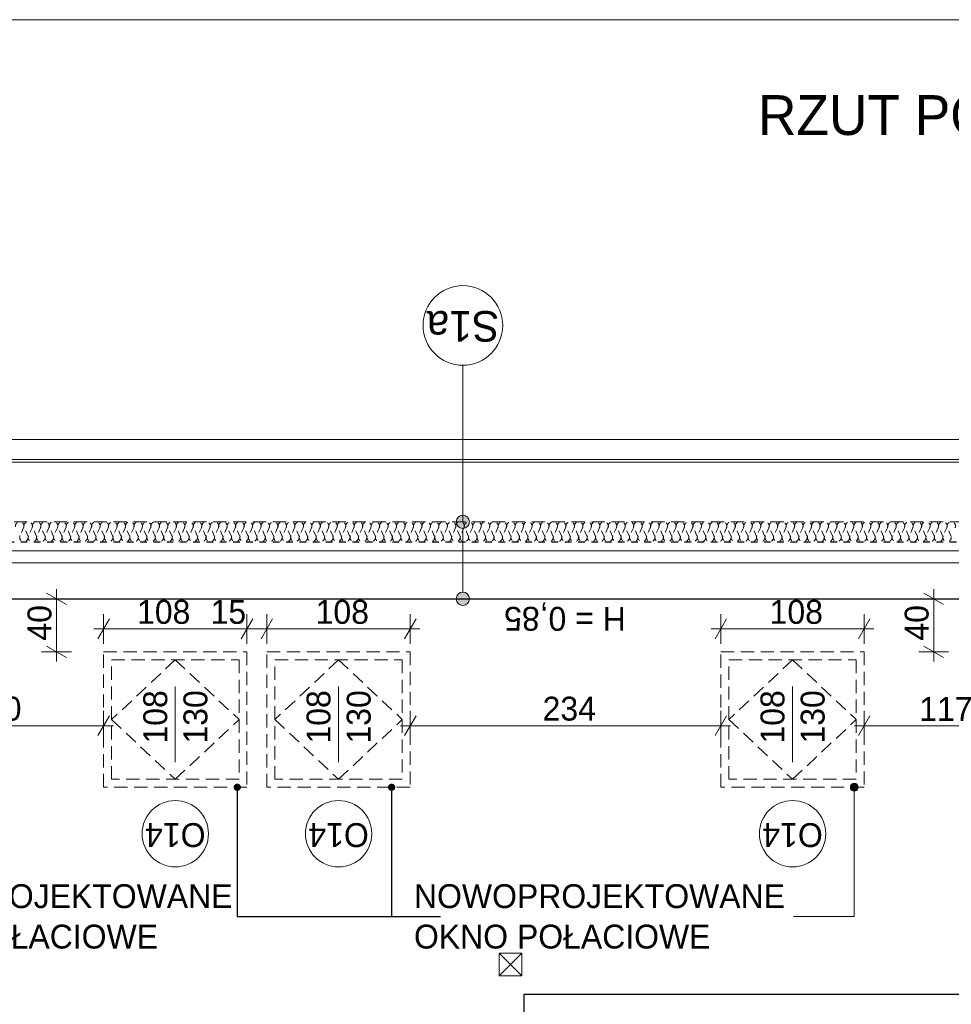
# Model space of a CAD drawing. Extents: x -21260 to 35740, y -2672 to 187028.
# Tile 111 of 120: x 24127 to 31145, y 139611 to 147028. Entities that reach past the tile are written whole.
import ezdxf

# ---------------------------------------------------------------- set-up
doc = ezdxf.new("R2010")
doc.units = 0
doc.header["$MEASUREMENT"] = 0
for name, pattern in [('Hidden Line', [100, 50, -50]), ('Hidden Line copy', [80, 40, -40]), ('Krawędzie ukryte', [150, 100, -50])]:
    doc.linetypes.add(name, pattern=pattern)
for name, color, linetype, lineweight in [('A-Opisy_Nr_Pióra__21', 7, 'Continuous', 13), ('Arch opisy okien_Nr_Pióra__21', 7, 'Continuous', 13), ('Arch opisy_Nr_Pióra__1', 7, 'Continuous', 25), ('Arch opisy_Nr_Pióra__21', 7, 'Continuous', 13), ('ARCH TABELA_Nr_Pióra__21', 7, 'Continuous', 13), ('Arch wymiary_Nr_Pióra__5', 7, 'Continuous', 13), ('INWENT DACH_Nr_Pióra__21', 7, 'Continuous', 13), ('INWENT KONST. DREWNIANA_Nr_Pióra__21', 7, 'Continuous', 13), ('INWENT OPISY_Nr_Pióra__21', 7, 'Continuous', 13), ('INWENT. OKNA_Nr_Pióra__21', 7, 'Continuous', 13), ('INWENT.ŚCIANY_Nr_Pióra__1', 7, 'Continuous', 25)]:
    doc.layers.add(name, color=color, linetype=linetype, lineweight=lineweight)
doc.layers.add('arch izolacje_Nr_Pióra__3', color=7, linetype='Continuous', lineweight=13, true_color=0xff6600)
doc.layers.add('Arch ocieplenie_Nr_Pióra__22', color=7, linetype='Continuous', lineweight=9, true_color=0x7f7f7f)
for name, color, linetype in [('Arch ocieplenie', 7, 'Continuous'), ('Arch opisy', 7, 'Continuous'), ('Arch wymiary', 7, 'Continuous')]:
    doc.layers.add(name, color=color, linetype=linetype)
doc.styles.add('GENERATED_STYLE_1', font='txt')
doc.styles.add('GENERATED_STYLE_13', font='txt')
doc.styles.add('GENERATED_STYLE_4', font='txt')
doc.styles.add('GENERATED_STYLE_6', font='txt')
doc.styles.add('GENERATED_STYLE_7', font='txt')
doc.dimstyles.new('GENERATED_STYLE__1', dxfattribs={"dimtxt": 179.999995, "dimasz": 114, "dimexe": 0.18, "dimexo": 0, "dimgap": 0.09, "dimtad": 1, "dimdec": 0, "dimlfac": 0.1, "dimzin": 0, "dimdsep": 46, "dimtxsty": 'GENERATED_STYLE_1', "dimblk": 'ARROWHEAD_2', "dimblk1": 'ARROWHEAD_2', "dimblk2": 'ARROWHEAD_2', "dimcen": 0.09, "dimclrd": 7, "dimclre": 7, "dimclrt": 7, "dimazin": 0, "dimtfac": 1, "dimtdec": 4, "dimtmove": 0, "dimatfit": 3, "dimfxl": 0, "dimtolj": 1, "dimtzin": 0, "dimarcsym": 0})
doc.dimstyles.new('GENERATED_STYLE__3', dxfattribs={"dimtxt": 179.999995, "dimasz": 114, "dimexe": 0.18, "dimexo": 0, "dimgap": 0.09, "dimtad": 1, "dimtih": 1, "dimtoh": 1, "dimdec": 0, "dimlfac": 0.1, "dimzin": 0, "dimdsep": 46, "dimtxsty": 'GENERATED_STYLE_1', "dimblk": 'ARROWHEAD_2', "dimblk1": 'ARROWHEAD_2', "dimblk2": 'ARROWHEAD_2', "dimcen": 0.09, "dimclrd": 7, "dimclre": 7, "dimclrt": 7, "dimazin": 0, "dimtfac": 1, "dimtdec": 4, "dimtmove": 0, "dimatfit": 3, "dimfxl": 0, "dimtolj": 1, "dimtzin": 0, "dimarcsym": 0})
doc.dimstyles.new('GENERATED_STYLE__6', dxfattribs={"dimtxt": 0.18, "dimasz": 109.44, "dimexe": 0.18, "dimexo": 0.0625, "dimgap": 0.09, "dimtad": 0, "dimtih": 1, "dimtoh": 1, "dimdec": 4, "dimzin": 0, "dimdsep": 46, "dimcen": 0.09, "dimadec": 0, "dimazin": 0, "dimtfac": 1, "dimtdec": 4, "dimtmove": 0, "dimatfit": 3, "dimldrblk": 'ARROWHEAD_11', "dimfxl": 0, "dimtolj": 1, "dimtzin": 0, "dimarcsym": 0})

# ---------------------------------------------------------------- blocks, each defined once
blk = doc.blocks.new('Izolacja cieplna 14_220', base_point=(32134.1, 143095.9))
at = {"layer": 'Arch ocieplenie_Nr_Pióra__22', "linetype": 'Hidden Line copy'}
for p, q in [((24155.9, 143201.2), (24129.4, 143140.5)), ((24187.8, 143140.5), (24161.3, 143201.2)), ((24219.7, 143201.2), (24193.2, 143140.5)), ((24251.6, 143140.5), (24225.1, 143201.2)), ((24283.5, 143201.2), (24257, 143140.5)), ((24315.4, 143140.5), (24288.9, 143201.2)), ((24347.3, 143201.2), (24320.8, 143140.5)), ((24379.2, 143140.5), (24352.7, 143201.2)), ((24411.1, 143201.2), (24384.6, 143140.5)), ((24443, 143140.5), (24416.5, 143201.2)), ((24474.9, 143201.2), (24448.4, 143140.5)), ((24506.9, 143140.5), (24480.3, 143201.2)), ((24538.8, 143201.2), (24512.2, 143140.5)), ((24570.7, 143140.5), (24544.1, 143201.2)), ((24602.6, 143201.2), (24576, 143140.5)), ((24634.5, 143140.5), (24607.9, 143201.2)), ((24666.4, 143201.2), (24639.8, 143140.5)), ((24698.3, 143140.5), (24671.7, 143201.2)), ((24730.2, 143201.2), (24703.6, 143140.5)), ((24762.1, 143140.5), (24735.5, 143201.2)), ((24794, 143201.2), (24767.4, 143140.5)), ((24825.9, 143140.5), (24799.3, 143201.2)), ((24857.8, 143201.2), (24831.2, 143140.5)), ((24889.7, 143140.5), (24863.1, 143201.2)), ((24921.6, 143201.2), (24895, 143140.5)), ((24953.5, 143140.5), (24926.9, 143201.2)), ((24985.4, 143201.2), (24958.8, 143140.5)), ((25017.3, 143140.5), (24990.7, 143201.2)), ((25049.2, 143201.2), (25022.6, 143140.5)), ((25081.1, 143140.5), (25054.5, 143201.2)), ((25113, 143201.2), (25086.4, 143140.5)), ((25144.9, 143140.5), (25118.3, 143201.2)), ((25176.8, 143201.2), (25150.2, 143140.5)), ((25208.7, 143140.5), (25182.2, 143201.2)), ((25240.6, 143201.2), (25214.1, 143140.5)), ((25272.5, 143140.5), (25246, 143201.2)), ((25304.4, 143201.2), (25277.9, 143140.5)), ((25336.3, 143140.5), (25309.8, 143201.2)), ((25368.2, 143201.2), (25341.7, 143140.5)), ((25400.1, 143140.5), (25373.6, 143201.2)), ((25432, 143201.2), (25405.5, 143140.5)), ((25463.9, 143140.5), (25437.4, 143201.2)), ((25495.8, 143201.2), (25469.3, 143140.5)), ((25527.7, 143140.5), (25501.2, 143201.2)), ((25559.6, 143201.2), (25533.1, 143140.5)), ((25591.5, 143140.5), (25565, 143201.2)), ((25623.4, 143201.2), (25596.9, 143140.5)), ((25655.3, 143140.5), (25628.8, 143201.2)), ((25687.2, 143201.2), (25660.7, 143140.5)), ((25719.1, 143140.5), (25692.6, 143201.2)), ((25751, 143201.2), (25724.5, 143140.5)), ((25782.9, 143140.5), (25756.4, 143201.2)), ((25814.8, 143201.2), (25788.3, 143140.5)), ((25846.7, 143140.5), (25820.2, 143201.2)), ((25878.6, 143201.2), (25852.1, 143140.5)), ((25910.5, 143140.5), (25884, 143201.2)), ((25942.4, 143201.2), (25915.9, 143140.5)), ((25974.3, 143140.5), (25947.8, 143201.2)), ((26006.2, 143201.2), (25979.7, 143140.5)), ((26038.1, 143140.5), (26011.6, 143201.2)), ((26070, 143201.2), (26043.5, 143140.5)), ((26101.9, 143140.5), (26075.4, 143201.2)), ((26133.8, 143201.2), (26107.3, 143140.5)), ((26165.7, 143140.5), (26139.2, 143201.2)), ((26197.6, 143201.2), (26171.1, 143140.5)), ((26229.6, 143140.5), (26203, 143201.2)), ((26261.5, 143201.2), (26234.9, 143140.5)), ((26293.4, 143140.5), (26266.8, 143201.2)), ((26325.3, 143201.2), (26298.7, 143140.5)), ((26357.2, 143140.5), (26330.6, 143201.2)), ((26389.1, 143201.2), (26362.5, 143140.5)), ((26421, 143140.5), (26394.4, 143201.2)), ((26452.9, 143201.2), (26426.3, 143140.5)), ((26484.8, 143140.5), (26458.2, 143201.2)), ((26516.7, 143201.2), (26490.1, 143140.5)), ((26548.6, 143140.5), (26522, 143201.2)), ((26580.5, 143201.2), (26553.9, 143140.5)), ((26612.4, 143140.5), (26585.8, 143201.2)), ((26644.3, 143201.2), (26617.7, 143140.5)), ((26676.2, 143140.5), (26649.6, 143201.2)), ((26708.1, 143201.2), (26681.5, 143140.5)), ((26740, 143140.5), (26713.4, 143201.2)), ((26771.9, 143201.2), (26745.3, 143140.5)), ((26803.8, 143140.5), (26777.2, 143201.2)), ((26835.7, 143201.2), (26809.1, 143140.5)), ((26867.6, 143140.5), (26841, 143201.2)), ((26899.5, 143201.2), (26872.9, 143140.5)), ((26931.4, 143140.5), (26904.8, 143201.2)), ((26963.3, 143201.2), (26936.8, 143140.5)), ((26995.2, 143140.5), (26968.7, 143201.2)), ((27027.1, 143201.2), (27000.6, 143140.5)), ((27059, 143140.5), (27032.5, 143201.2)), ((27090.9, 143201.2), (27064.4, 143140.5)), ((27122.8, 143140.5), (27096.3, 143201.2)), ((27154.7, 143201.2), (27128.2, 143140.5)), ((27186.6, 143140.5), (27160.1, 143201.2)), ((27218.5, 143201.2), (27192, 143140.5)), ((27250.4, 143140.5), (27223.9, 143201.2)), ((27282.3, 143201.2), (27255.8, 143140.5)), ((27314.2, 143140.5), (27287.7, 143201.2)), ((27346.1, 143201.2), (27319.6, 143140.5)), ((27378, 143140.5), (27351.5, 143201.2)), ((27409.9, 143201.2), (27383.4, 143140.5)), ((27441.8, 143140.5), (27415.3, 143201.2)), ((27473.7, 143201.2), (27447.2, 143140.5)), ((27505.6, 143140.5), (27479.1, 143201.2)), ((27537.5, 143201.2), (27511, 143140.5)), ((27569.4, 143140.5), (27542.9, 143201.2)), ((27601.3, 143201.2), (27574.8, 143140.5)), ((27633.2, 143140.5), (27606.7, 143201.2)), ((27665.1, 143201.2), (27638.6, 143140.5)), ((27697, 143140.5), (27670.5, 143201.2)), ((27728.9, 143201.2), (27702.4, 143140.5)), ((27760.8, 143140.5), (27734.3, 143201.2)), ((27792.7, 143201.2), (27766.2, 143140.5)), ((27824.6, 143140.5), (27798.1, 143201.2)), ((27856.5, 143201.2), (27830, 143140.5)), ((27888.4, 143140.5), (27861.9, 143201.2)), ((27920.3, 143201.2), (27893.8, 143140.5)), ((27952.3, 143140.5), (27925.7, 143201.2)), ((27984.2, 143201.2), (27957.6, 143140.5)), ((28016.1, 143140.5), (27989.5, 143201.2)), ((28048, 143201.2), (28021.4, 143140.5)), ((28079.9, 143140.5), (28053.3, 143201.2)), ((28111.8, 143201.2), (28085.2, 143140.5)), ((28143.7, 143140.5), (28117.1, 143201.2)), ((28175.6, 143201.2), (28149, 143140.5)), ((28207.5, 143140.5), (28180.9, 143201.2)), ((28239.4, 143201.2), (28212.8, 143140.5)), ((28271.3, 143140.5), (28244.7, 143201.2)), ((28303.2, 143201.2), (28276.6, 143140.5)), ((28335.1, 143140.5), (28308.5, 143201.2)), ((28367, 143201.2), (28340.4, 143140.5)), ((28398.9, 143140.5), (28372.3, 143201.2)), ((28430.8, 143201.2), (28404.2, 143140.5)), ((28462.7, 143140.5), (28436.1, 143201.2)), ((28494.6, 143201.2), (28468, 143140.5)), ((28526.5, 143140.5), (28499.9, 143201.2)), ((28558.4, 143201.2), (28531.8, 143140.5)), ((28590.3, 143140.5), (28563.7, 143201.2)), ((28622.2, 143201.2), (28595.6, 143140.5)), ((28654.1, 143140.5), (28627.5, 143201.2)), ((28686, 143201.2), (28659.5, 143140.5)), ((28717.9, 143140.5), (28691.4, 143201.2)), ((28749.8, 143201.2), (28723.3, 143140.5)), ((28781.7, 143140.5), (28755.2, 143201.2)), ((28813.6, 143201.2), (28787.1, 143140.5)), ((28845.5, 143140.5), (28819, 143201.2)), ((28877.4, 143201.2), (28850.9, 143140.5)), ((28909.3, 143140.5), (28882.8, 143201.2)), ((28941.2, 143201.2), (28914.7, 143140.5)), ((28973.1, 143140.5), (28946.6, 143201.2)), ((29005, 143201.2), (28978.5, 143140.5)), ((29036.9, 143140.5), (29010.4, 143201.2)), ((29068.8, 143201.2), (29042.3, 143140.5)), ((29100.7, 143140.5), (29074.2, 143201.2)), ((29132.6, 143201.2), (29106.1, 143140.5)), ((29164.5, 143140.5), (29138, 143201.2)), ((29196.4, 143201.2), (29169.9, 143140.5)), ((29228.3, 143140.5), (29201.8, 143201.2)), ((29260.2, 143201.2), (29233.7, 143140.5)), ((29292.1, 143140.5), (29265.6, 143201.2)), ((29324, 143201.2), (29297.5, 143140.5)), ((29355.9, 143140.5), (29329.4, 143201.2)), ((29387.8, 143201.2), (29361.3, 143140.5)), ((29419.7, 143140.5), (29393.2, 143201.2)), ((29451.6, 143201.2), (29425.1, 143140.5)), ((29483.5, 143140.5), (29457, 143201.2)), ((29515.4, 143201.2), (29488.9, 143140.5)), ((29547.3, 143140.5), (29520.8, 143201.2)), ((29579.2, 143201.2), (29552.7, 143140.5)), ((29611.1, 143140.5), (29584.6, 143201.2)), ((29643, 143201.2), (29616.5, 143140.5)), ((29675, 143140.5), (29648.4, 143201.2)), ((29706.9, 143201.2), (29680.3, 143140.5)), ((29738.8, 143140.5), (29712.2, 143201.2)), ((29770.7, 143201.2), (29744.1, 143140.5)), ((29802.6, 143140.5), (29776, 143201.2)), ((29834.5, 143201.2), (29807.9, 143140.5)), ((29866.4, 143140.5), (29839.8, 143201.2)), ((29898.3, 143201.2), (29871.7, 143140.5)), ((29930.2, 143140.5), (29903.6, 143201.2)), ((29962.1, 143201.2), (29935.5, 143140.5)), ((29994, 143140.5), (29967.4, 143201.2)), ((30025.9, 143201.2), (29999.3, 143140.5)), ((30057.8, 143140.5), (30031.2, 143201.2)), ((30089.7, 143201.2), (30063.1, 143140.5)), ((30121.6, 143140.5), (30095, 143201.2)), ((30153.5, 143201.2), (30126.9, 143140.5)), ((30185.4, 143140.5), (30158.8, 143201.2)), ((30217.3, 143201.2), (30190.7, 143140.5)), ((30249.2, 143140.5), (30222.6, 143201.2)), ((30281.1, 143201.2), (30254.5, 143140.5)), ((30313, 143140.5), (30286.4, 143201.2)), ((30344.9, 143201.2), (30318.3, 143140.5)), ((30376.8, 143140.5), (30350.2, 143201.2)), ((30408.7, 143201.2), (30382.1, 143140.5)), ((30440.6, 143140.5), (30414.1, 143201.2)), ((30472.5, 143201.2), (30446, 143140.5)), ((30504.4, 143140.5), (30477.9, 143201.2)), ((30536.3, 143201.2), (30509.8, 143140.5)), ((30568.2, 143140.5), (30541.7, 143201.2)), ((30600.1, 143201.2), (30573.6, 143140.5)), ((30632, 143140.5), (30605.5, 143201.2)), ((30663.9, 143201.2), (30637.4, 143140.5)), ((30695.8, 143140.5), (30669.3, 143201.2)), ((30727.7, 143201.2), (30701.2, 143140.5)), ((30759.6, 143140.5), (30733.1, 143201.2)), ((30791.5, 143201.2), (30765, 143140.5)), ((30823.4, 143140.5), (30796.9, 143201.2)), ((30855.3, 143201.2), (30828.8, 143140.5)), ((30887.2, 143140.5), (30860.7, 143201.2)), ((30919.1, 143201.2), (30892.6, 143140.5)), ((30951, 143140.5), (30924.5, 143201.2)), ((30982.9, 143201.2), (30956.4, 143140.5)), ((31014.8, 143140.5), (30988.3, 143201.2)), ((31046.7, 143201.2), (31020.2, 143140.5)), ((31078.6, 143140.5), (31052.1, 143201.2)), ((31110.5, 143201.2), (31084, 143140.5)), ((31142.4, 143140.5), (31115.9, 143201.2))]:
    blk.add_line(p, q, dxfattribs=at)
for centre, start, end in [((24126.7, 143214), 336.34881, 203.65129), ((24190.5, 143214), 336.34881, 203.65129), ((24254.3, 143214), 336.34881, 203.65129), ((24318.1, 143214), 336.34881, 203.65129), ((24381.9, 143214), 336.34881, 203.65129), ((24445.7, 143214), 336.34881, 203.65129), ((24509.5, 143214), 336.34881, 203.65129), ((24573.3, 143214), 336.34881, 203.65129), ((24637.1, 143214), 336.34881, 203.65129), ((24700.9, 143214), 336.34881, 203.65129), ((24764.7, 143214), 336.34881, 203.65129), ((24828.5, 143214), 336.34881, 203.65129), ((24892.4, 143214), 336.34881, 203.65129), ((24956.2, 143214), 336.34881, 203.65129), ((25020, 143214), 336.34881, 203.65129), ((25083.8, 143214), 336.34881, 203.65129), ((25147.6, 143214), 336.34881, 203.65129), ((25211.4, 143214), 336.34881, 203.65129), ((25275.2, 143214), 336.34881, 203.65129), ((25339, 143214), 336.34881, 203.65129), ((25402.8, 143214), 336.34881, 203.65129), ((25466.6, 143214), 336.34881, 203.65129), ((25530.4, 143214), 336.34881, 203.65129), ((25594.2, 143214), 336.34881, 203.65129), ((25658, 143214), 336.34881, 203.65129), ((25721.8, 143214), 336.34881, 203.65129), ((25785.6, 143214), 336.34881, 203.65129), ((25849.4, 143214), 336.34881, 203.65129), ((25913.2, 143214), 336.34881, 203.65129), ((25977, 143214), 336.34881, 203.65129), ((26040.8, 143214), 336.34881, 203.65129), ((26104.6, 143214), 336.34881, 203.65129), ((26168.4, 143214), 336.34881, 203.65129), ((26232.2, 143214), 336.34881, 203.65129), ((26296, 143214), 336.34881, 203.65129), ((26359.8, 143214), 336.34881, 203.65129), ((26423.6, 143214), 336.34881, 203.65129), ((26487.4, 143214), 336.34881, 203.65129), ((26551.2, 143214), 336.34881, 203.65129), ((26615.1, 143214), 336.34881, 203.65129), ((26678.9, 143214), 336.34881, 203.65129), ((26742.7, 143214), 336.34881, 203.65129), ((26806.5, 143214), 336.34881, 203.65129), ((26870.3, 143214), 336.34881, 203.65129), ((26934.1, 143214), 336.34881, 203.65129), ((26997.9, 143214), 336.34881, 203.65129), ((27061.7, 143214), 336.34881, 203.65129), ((27125.5, 143214), 336.34881, 203.65129), ((27189.3, 143214), 336.34881, 203.65129), ((27253.1, 143214), 336.34881, 203.65129), ((27316.9, 143214), 336.34881, 203.65129), ((27380.7, 143214), 336.34881, 203.65129), ((27444.5, 143214), 336.34881, 203.65129), ((27508.3, 143214), 336.34881, 203.65129), ((27572.1, 143214), 336.34881, 203.65129), ((27635.9, 143214), 336.34881, 203.65129), ((27699.7, 143214), 336.34881, 203.65129), ((27763.5, 143214), 336.34881, 203.65129), ((27827.3, 143214), 336.34881, 203.65129), ((27891.1, 143214), 336.34881, 203.65129), ((27954.9, 143214), 336.34881, 203.65129), ((28018.7, 143214), 336.34881, 203.65129), ((28082.5, 143214), 336.34881, 203.65129), ((28146.3, 143214), 336.34881, 203.65129), ((28210.1, 143214), 336.34881, 203.65129), ((28273.9, 143214), 336.34881, 203.65129), ((28337.8, 143214), 336.34881, 203.65129), ((28401.6, 143214), 336.34881, 203.65129), ((28465.4, 143214), 336.34881, 203.65129), ((28529.2, 143214), 336.34881, 203.65129), ((28593, 143214), 336.34881, 203.65129), ((28656.8, 143214), 336.34881, 203.65129), ((28720.6, 143214), 336.34881, 203.65129), ((28784.4, 143214), 336.34881, 203.65129), ((28848.2, 143214), 336.34881, 203.65129), ((28912, 143214), 336.34881, 203.65129), ((28975.8, 143214), 336.34881, 203.65129), ((29039.6, 143214), 336.34881, 203.65129), ((29103.4, 143214), 336.34881, 203.65129), ((29167.2, 143214), 336.34881, 203.65129), ((29231, 143214), 336.34881, 203.65129), ((29294.8, 143214), 336.34881, 203.65129), ((29358.6, 143214), 336.34881, 203.65129), ((29422.4, 143214), 336.34881, 203.65129), ((29486.2, 143214), 336.34881, 203.65129), ((29550, 143214), 336.34881, 203.65129), ((29613.8, 143214), 336.34881, 203.65129), ((29677.6, 143214), 336.34881, 203.65129), ((29741.4, 143214), 336.34881, 203.65129), ((29805.2, 143214), 336.34881, 203.65129), ((29869, 143214), 336.34881, 203.65129), ((29932.8, 143214), 336.34881, 203.65129), ((29996.6, 143214), 336.34881, 203.65129), ((30060.5, 143214), 336.34881, 203.65129), ((30124.3, 143214), 336.34881, 203.65129), ((30188.1, 143214), 336.34881, 203.65129), ((30251.9, 143214), 336.34881, 203.65129), ((30315.7, 143214), 336.34881, 203.65129), ((30379.5, 143214), 336.34881, 203.65129), ((30443.3, 143214), 336.34881, 203.65129), ((30507.1, 143214), 336.34881, 203.65129), ((30570.9, 143214), 336.34881, 203.65129), ((30634.7, 143214), 336.34881, 203.65129), ((30698.5, 143214), 336.34881, 203.65129), ((30762.3, 143214), 336.34881, 203.65129), ((30826.1, 143214), 336.34881, 203.65129), ((30889.9, 143214), 336.34881, 203.65129), ((30953.7, 143214), 336.34881, 203.65129), ((31017.5, 143214), 336.34881, 203.65129), ((31081.3, 143214), 336.34881, 203.65129), ((31145.1, 143214), 336.34881, 203.65129), ((24158.6, 143127.8), 156.34879, 23.65124), ((24222.4, 143127.8), 156.34879, 23.65124), ((24286.2, 143127.8), 156.34879, 23.65124), ((24350, 143127.8), 156.34879, 23.65124), ((24413.8, 143127.8), 156.34879, 23.65124), ((24477.6, 143127.8), 156.34879, 23.65124), ((24541.4, 143127.8), 156.34879, 23.65124), ((24605.2, 143127.8), 156.34879, 23.65124), ((24669, 143127.8), 156.34879, 23.65124), ((24732.8, 143127.8), 156.34879, 23.65124), ((24796.6, 143127.8), 156.34879, 23.65124), ((24860.5, 143127.8), 156.34879, 23.65124), ((24924.3, 143127.8), 156.34879, 23.65124), ((24988.1, 143127.8), 156.34879, 23.65124), ((25051.9, 143127.8), 156.34879, 23.65124), ((25115.7, 143127.8), 156.34879, 23.65124), ((25179.5, 143127.8), 156.34879, 23.65124), ((25243.3, 143127.8), 156.34879, 23.65124), ((25307.1, 143127.8), 156.34879, 23.65124), ((25370.9, 143127.8), 156.34879, 23.65124), ((25434.7, 143127.8), 156.34879, 23.65124), ((25498.5, 143127.8), 156.34879, 23.65124), ((25562.3, 143127.8), 156.34879, 23.65124), ((25626.1, 143127.8), 156.34879, 23.65124), ((25689.9, 143127.8), 156.34879, 23.65124), ((25753.7, 143127.8), 156.34879, 23.65124), ((25817.5, 143127.8), 156.34879, 23.65124), ((25881.3, 143127.8), 156.34879, 23.65124), ((25945.1, 143127.8), 156.34879, 23.65124), ((26008.9, 143127.8), 156.34879, 23.65124), ((26072.7, 143127.8), 156.34879, 23.65124), ((26136.5, 143127.8), 156.34879, 23.65124), ((26200.3, 143127.8), 156.34879, 23.65124), ((26264.1, 143127.8), 156.34879, 23.65124), ((26327.9, 143127.8), 156.34879, 23.65124), ((26391.7, 143127.8), 156.34879, 23.65124), ((26455.5, 143127.8), 156.34879, 23.65124), ((26519.3, 143127.8), 156.34879, 23.65124), ((26583.2, 143127.8), 156.34879, 23.65124), ((26647, 143127.8), 156.34879, 23.65124), ((26710.8, 143127.8), 156.34879, 23.65124), ((26774.6, 143127.8), 156.34879, 23.65124), ((26838.4, 143127.8), 156.34879, 23.65124), ((26902.2, 143127.8), 156.34879, 23.65124), ((26966, 143127.8), 156.34879, 23.65124), ((27029.8, 143127.8), 156.34879, 23.65124), ((27093.6, 143127.8), 156.34879, 23.65124), ((27157.4, 143127.8), 156.34879, 23.65124), ((27221.2, 143127.8), 156.34879, 23.65124), ((27285, 143127.8), 156.34879, 23.65124), ((27348.8, 143127.8), 156.34879, 23.65124), ((27412.6, 143127.8), 156.34879, 23.65124), ((27476.4, 143127.8), 156.34879, 23.65124), ((27540.2, 143127.8), 156.34879, 23.65124), ((27604, 143127.8), 156.34879, 23.65124), ((27667.8, 143127.8), 156.34879, 23.65124), ((27731.6, 143127.8), 156.34879, 23.65124), ((27795.4, 143127.8), 156.34879, 23.65124), ((27859.2, 143127.8), 156.34879, 23.65124), ((27923, 143127.8), 156.34879, 23.65124), ((27986.8, 143127.8), 156.34879, 23.65124), ((28050.6, 143127.8), 156.34879, 23.65124), ((28114.4, 143127.8), 156.34879, 23.65124), ((28178.2, 143127.8), 156.34879, 23.65124), ((28242, 143127.8), 156.34879, 23.65124), ((28305.9, 143127.8), 156.34879, 23.65124), ((28369.7, 143127.8), 156.34879, 23.65124), ((28433.5, 143127.8), 156.34879, 23.65124), ((28497.3, 143127.8), 156.34879, 23.65124), ((28561.1, 143127.8), 156.34879, 23.65124), ((28624.9, 143127.8), 156.34879, 23.65124), ((28688.7, 143127.8), 156.34879, 23.65124), ((28752.5, 143127.8), 156.34879, 23.65124), ((28816.3, 143127.8), 156.34879, 23.65124), ((28880.1, 143127.8), 156.34879, 23.65124), ((28943.9, 143127.8), 156.34879, 23.65124), ((29007.7, 143127.8), 156.34879, 23.65124), ((29071.5, 143127.8), 156.34879, 23.65124), ((29135.3, 143127.8), 156.34879, 23.65124), ((29199.1, 143127.8), 156.34879, 23.65124), ((29262.9, 143127.8), 156.34879, 23.65124), ((29326.7, 143127.8), 156.34879, 23.65124), ((29390.5, 143127.8), 156.34879, 23.65124), ((29454.3, 143127.8), 156.34879, 23.65124), ((29518.1, 143127.8), 156.34879, 23.65124), ((29581.9, 143127.8), 156.34879, 23.65124), ((29645.7, 143127.8), 156.34879, 23.65124), ((29709.5, 143127.8), 156.34879, 23.65124), ((29773.3, 143127.8), 156.34879, 23.65124), ((29837.1, 143127.8), 156.34879, 23.65124), ((29900.9, 143127.8), 156.34879, 23.65124), ((29964.7, 143127.8), 156.34879, 23.65124), ((30028.6, 143127.8), 156.34879, 23.65124), ((30092.4, 143127.8), 156.34879, 23.65124), ((30156.2, 143127.8), 156.34879, 23.65124), ((30220, 143127.8), 156.34879, 23.65124), ((30283.8, 143127.8), 156.34879, 23.65124), ((30347.6, 143127.8), 156.34879, 23.65124), ((30411.4, 143127.8), 156.34879, 23.65124), ((30475.2, 143127.8), 156.34879, 23.65124), ((30539, 143127.8), 156.34879, 23.65124), ((30602.8, 143127.8), 156.34879, 23.65124), ((30666.6, 143127.8), 156.34879, 23.65124), ((30730.4, 143127.8), 156.34879, 23.65124), ((30794.2, 143127.8), 156.34879, 23.65124), ((30858, 143127.8), 156.34879, 23.65124), ((30921.8, 143127.8), 156.34879, 23.65124), ((30985.6, 143127.8), 156.34879, 23.65124), ((31049.4, 143127.8), 156.34879, 23.65124), ((31113.2, 143127.8), 156.34879, 23.65124)]:
    blk.add_arc(centre, 31.9, start, end, dxfattribs=at)
blk = doc.blocks.new('Linia_81', base_point=(27465.4, 143245.9))
at = {"layer": 'Arch opisy_Nr_Pióra__21', "linetype": 'Continuous'}
blk.add_line((27465.4, 143245.9), (27465.4, 144424.9), dxfattribs=at)
blk.add_circle((27465.4, 144724.9), 300, dxfattribs=at)
blk = doc.blocks.new('Linia_82', base_point=(27465.4, 142665.9))
at = {"layer": 'Arch opisy_Nr_Pióra__21', "linetype": 'Continuous'}
for points in [[(27515.4, 143245.9), (27511.6, 143265), (27500.8, 143281.2), (27484.5, 143292.1), (27465.4, 143295.9), (27446.3, 143292.1), (27430.1, 143281.2), (27419.2, 143265), (27415.4, 143245.9), (27419.2, 143226.7), (27430.1, 143210.5), (27446.3, 143199.7), (27465.4, 143195.9), (27484.5, 143199.7), (27500.8, 143210.5), (27511.6, 143226.7)], [(27515.4, 142665.9), (27511.6, 142685), (27500.8, 142701.2), (27484.5, 142712), (27465.4, 142715.9), (27446.3, 142712), (27430.1, 142701.2), (27419.2, 142685), (27415.4, 142665.9), (27419.2, 142646.7), (27430.1, 142630.5), (27446.3, 142619.7), (27465.4, 142615.9), (27484.5, 142619.7), (27500.8, 142630.5), (27511.6, 142646.7)]]:
    blk.add_hatch(color=256, dxfattribs=at).paths.add_polyline_path(points, flags=0)
blk.add_line((27465.4, 142715.9), (27465.4, 143195.9), dxfattribs=at)
for centre in [(27465.4, 143245.9), (27465.4, 142665.9)]:
    blk.add_circle(centre, 50, dxfattribs=at)
blk = doc.blocks.new('*D748')
at = {"layer": 'Arch wymiary_Nr_Pióra__5', "linetype": 'Continuous'}
for p, q in [((23107.4, 141784.8), (23020.8, 141634.8)), ((23064.1, 141597.3), (23064.1, 141822.3)), ((24715.8, 141634.8), (24802.4, 141784.8)), ((24759.1, 141597.3), (24759.1, 141822.3)), ((22990.7, 141709.8), (23064.1, 141709.8)), ((23064.1, 141709.8), (24759.1, 141709.8)), ((24759.1, 141709.8), (24832.4, 141709.8))]:
    blk.add_line(p, q, dxfattribs=at)
at = {"layer": 'Arch wymiary_Nr_Pióra__5', "insert": (23738.8, 141745.8), "char_height": 180, "attachment_point": 7, "style": 'GENERATED_STYLE_1'}
blk.add_mtext('{170}', dxfattribs=at)
blk = doc.blocks.new('ARROWHEAD_2')
at = {"color": 0, "linetype": 'Continuous', "lineweight": 0}
for p, q in [((-0.378, -0.655), (0.378, 0.655)), ((0, 0), (-1, 0))]:
    blk.add_line(p, q, dxfattribs=at)
blk = doc.blocks.new('*D749')
at = {"layer": 'Arch wymiary_Nr_Pióra__5', "linetype": 'Continuous'}
for p, q in [((24404, 142665.9), (24404, 142739.2)), ((24516.5, 142665.9), (24291.5, 142665.9)), ((24479, 142622.6), (24329, 142709.2)), ((24404, 142265.9), (24404, 142665.9)), ((24329, 142309.2), (24479, 142222.6)), ((24516.5, 142265.9), (24291.5, 142265.9)), ((24404, 142192.5), (24404, 142265.9))]:
    blk.add_line(p, q, dxfattribs=at)
at = {"layer": 'Arch wymiary_Nr_Pióra__5', "insert": (24368, 142350.7), "char_height": 180, "attachment_point": 7, "rotation": 90, "style": 'GENERATED_STYLE_1'}
blk.add_mtext('{40}', dxfattribs=at)
blk = doc.blocks.new('*D750')
at = {"layer": 'Arch wymiary_Nr_Pióra__5', "linetype": 'Continuous'}
for p, q in [((24802.4, 142513.6), (24715.8, 142363.6)), ((24759.1, 142326.1), (24759.1, 142551.1)), ((25882.4, 142513.6), (25795.8, 142363.6)), ((25839.1, 142326.1), (25839.1, 142551.1)), ((24685.7, 142438.6), (24759.1, 142438.6)), ((24759.1, 142438.6), (25839.1, 142438.6))]:
    blk.add_line(p, q, dxfattribs=at)
at = {"layer": 'Arch wymiary_Nr_Pióra__5', "char_height": 180, "attachment_point": 7, "style": 'GENERATED_STYLE_1'}
for s, insert in [('{108}', (25011.1, 142474.6)), ('{108}', (26356.3, 142474.6)), ('{15}', (25565.3, 142474.6))]:
    blk.add_mtext(s, dxfattribs=dict(at, insert=insert))
blk = doc.blocks.new('*D751')
at = {"layer": 'Arch wymiary_Nr_Pióra__5', "linetype": 'Continuous'}
for p, q in [((25882.4, 142513.6), (25795.8, 142363.6)), ((25839.1, 142326.1), (25839.1, 142551.1)), ((26032.4, 142513.6), (25945.8, 142363.6)), ((25989.1, 142326.1), (25989.1, 142551.1)), ((25839.1, 142438.6), (25989.1, 142438.6))]:
    blk.add_line(p, q, dxfattribs=at)
at = {"layer": 'Arch wymiary_Nr_Pióra__5', "char_height": 180, "attachment_point": 7, "style": 'GENERATED_STYLE_1'}
for s, insert in [('{108}', (25011.1, 142474.6)), ('{108}', (26356.3, 142474.6)), ('{15}', (25565.3, 142474.6))]:
    blk.add_mtext(s, dxfattribs=dict(at, insert=insert))
blk = doc.blocks.new('*D752')
at = {"layer": 'Arch wymiary_Nr_Pióra__5', "linetype": 'Continuous'}
for p, q in [((26032.4, 142513.6), (25945.8, 142363.6)), ((25989.1, 142326.1), (25989.1, 142551.1)), ((27025.8, 142363.6), (27112.4, 142513.6)), ((27069.1, 142326.1), (27069.1, 142551.1)), ((25989.1, 142438.6), (27069.1, 142438.6)), ((27069.1, 142438.6), (27142.4, 142438.6))]:
    blk.add_line(p, q, dxfattribs=at)
at = {"layer": 'Arch wymiary_Nr_Pióra__5', "char_height": 180, "attachment_point": 7, "style": 'GENERATED_STYLE_1'}
for s, insert in [('{108}', (25011.1, 142474.6)), ('{108}', (26356.3, 142474.6)), ('{15}', (25565.3, 142474.6))]:
    blk.add_mtext(s, dxfattribs=dict(at, insert=insert))
blk = doc.blocks.new('*D753')
at = {"layer": 'Arch wymiary_Nr_Pióra__5', "linetype": 'Continuous'}
for p, q in [((27112.4, 141784.8), (27025.8, 141634.8)), ((27069.1, 141597.3), (27069.1, 141822.3)), ((29365.8, 141634.8), (29452.4, 141784.8)), ((29409.1, 141597.3), (29409.1, 141822.3)), ((26995.7, 141709.8), (27069.1, 141709.8)), ((27069.1, 141709.8), (29409.1, 141709.8)), ((29409.1, 141709.8), (29482.4, 141709.8))]:
    blk.add_line(p, q, dxfattribs=at)
at = {"layer": 'Arch wymiary_Nr_Pióra__5', "insert": (28066.3, 141745.8), "char_height": 180, "attachment_point": 7, "style": 'GENERATED_STYLE_1'}
blk.add_mtext('{234}', dxfattribs=at)
blk = doc.blocks.new('*D754')
at = {"layer": 'Arch wymiary_Nr_Pióra__5', "linetype": 'Continuous'}
for p, q in [((29452.4, 142513.6), (29365.8, 142363.6)), ((29409.1, 142326.1), (29409.1, 142551.1)), ((30445.8, 142363.6), (30532.4, 142513.6)), ((30489.1, 142326.1), (30489.1, 142551.1)), ((29335.7, 142438.6), (29409.1, 142438.6)), ((29409.1, 142438.6), (30489.1, 142438.6)), ((30489.1, 142438.6), (30562.4, 142438.6))]:
    blk.add_line(p, q, dxfattribs=at)
at = {"layer": 'Arch wymiary_Nr_Pióra__5', "insert": (29776.3, 142474.6), "char_height": 180, "attachment_point": 7, "style": 'GENERATED_STYLE_1'}
blk.add_mtext('{108}', dxfattribs=at)
blk = doc.blocks.new('*D755')
at = {"layer": 'Arch wymiary_Nr_Pióra__5', "linetype": 'Continuous'}
for p, q in [((30532.4, 141784.8), (30445.8, 141634.8)), ((30489.1, 141597.3), (30489.1, 141822.3)), ((31620.8, 141634.8), (31707.4, 141784.8)), ((31664.1, 141597.3), (31664.1, 141822.3)), ((30415.7, 141709.8), (30489.1, 141709.8)), ((30489.1, 141709.8), (31664.1, 141709.8)), ((31664.1, 141709.8), (31737.4, 141709.8))]:
    blk.add_line(p, q, dxfattribs=at)
at = {"layer": 'Arch wymiary_Nr_Pióra__5', "insert": (30903.8, 141745.8), "char_height": 180, "attachment_point": 7, "style": 'GENERATED_STYLE_1'}
blk.add_mtext('{117}', dxfattribs=at)
blk = doc.blocks.new('*D756')
at = {"layer": 'Arch wymiary_Nr_Pióra__5', "linetype": 'Continuous'}
for p, q in [((31012.5, 142665.9), (31012.5, 142739.2)), ((31125, 142665.9), (30900, 142665.9)), ((31087.5, 142622.6), (30937.5, 142709.2)), ((31012.5, 142265.9), (31012.5, 142665.9)), ((30937.5, 142309.2), (31087.5, 142222.6)), ((31125, 142265.9), (30900, 142265.9)), ((31012.5, 142192.5), (31012.5, 142265.9))]:
    blk.add_line(p, q, dxfattribs=at)
at = {"layer": 'Arch wymiary_Nr_Pióra__5', "insert": (30976.5, 142350.7), "char_height": 180, "attachment_point": 7, "rotation": 90, "style": 'GENERATED_STYLE_1'}
blk.add_mtext('{40}', dxfattribs=at)
blk = doc.blocks.new('ARROWHEAD_11')
at = {"color": 0, "linetype": 'Continuous', "lineweight": 0}
blk.add_line((0, 0), (-1, 0), dxfattribs=at)
at = {"color": 0, "linetype": 'Continuous', "lineweight": 0, "const_width": 0.25, "flags": 128}
blk.add_lwpolyline([(-0.125, 0, 1), (0.125, 0, 1)], format="xyb", close=True, dxfattribs=at)

msp = doc.modelspace()

# ---------------------------------------------------------------- hatches: boundary and pattern name
at = {"layer": 'Arch opisy_Nr_Pióra__21', "linetype": 'Continuous'}
msp.add_hatch(color=256, dxfattribs=at).paths.add_polyline_path([(30444.5, 141245.9), (30442.2, 141257.3), (30435.7, 141267.1), (30426, 141273.6), (30414.5, 141275.9), (30403, 141273.6), (30393.3, 141267.1), (30386.8, 141257.3), (30384.5, 141245.9), (30386.8, 141234.4), (30393.3, 141224.6), (30403, 141218.1), (30414.5, 141215.9), (30426, 141218.1), (30435.7, 141224.6), (30442.2, 141234.4)], flags=0)

# ---------------------------------------------------------------- linework, layer by layer
at = {"layer": 'arch izolacje_Nr_Pióra__3', "linetype": 'Krawędzie ukryte'}
msp.add_line((11334.1, 143245.9), (32134.1, 143245.9), dxfattribs=at)
at = {"layer": 'Arch opisy okien_Nr_Pióra__21', "linetype": 'Continuous'}
for centre in [(25299.1, 140895.9), (26529.1, 140895.9), (29949.1, 140895.9)]:
    msp.add_circle(centre, 250, dxfattribs=at)
at = {"layer": 'Arch opisy_Nr_Pióra__21', "linetype": 'Continuous'}
for p, q in [((30414.5, 141215.9), (30414.5, 140271.2)), ((30414.5, 140271.2), (29955.1, 140271.2))]:
    msp.add_line(p, q, dxfattribs=at)
msp.add_circle((30414.5, 141245.9), 30, dxfattribs=at)
at = {"layer": 'ARCH TABELA_Nr_Pióra__21', "linetype": 'Continuous'}
msp.add_line((-21259.9, 147028.4), (35740.1, 147028.4), dxfattribs=at)
at = {"layer": 'INWENT DACH_Nr_Pióra__21', "linetype": 'Continuous'}
for p, q in [((11334.1, 143865.9), (32584.1, 143865.9)), ((11334.1, 143715.9), (32584.1, 143715.9)), ((11334.1, 143695.9), (32584.1, 143695.9)), ((11334.1, 143025.9), (32584.1, 143025.9)), ((11334.1, 142935.9), (32584.1, 142935.9))]:
    msp.add_line(p, q, dxfattribs=at)
at = {"layer": 'INWENT KONST. DREWNIANA_Nr_Pióra__21', "linetype": 'Continuous'}
for p, q in [((27909.1, 139995.9), (27739.1, 139995.9)), ((27739.1, 139995.9), (27739.1, 139825.9)), ((27739.1, 139995.9), (27909.1, 139825.9)), ((27739.1, 139825.9), (27909.1, 139995.9)), ((27909.1, 139825.9), (27909.1, 139995.9)), ((27739.1, 139825.9), (27909.1, 139825.9))]:
    msp.add_line(p, q, dxfattribs=at)
at = {"layer": 'INWENT OPISY_Nr_Pióra__21', "linetype": 'Continuous'}
for p, q in [((25299.1, 141435.9), (25299.1, 142005.9)), ((26529.1, 141435.9), (26529.1, 142005.9)), ((29949.1, 141435.9), (29949.1, 142005.9))]:
    msp.add_line(p, q, dxfattribs=at)
at = {"layer": 'INWENT. OKNA_Nr_Pióra__21', "linetype": 'Krawędzie ukryte'}
for p, q in [((24759.1, 141245.9), (24759.1, 142265.9)), ((24759.1, 142265.9), (25839.1, 142265.9)), ((25299.1, 142205.9), (24819.1, 141755.9)), ((24819.1, 141305.9), (24819.1, 142205.9)), ((24819.1, 142205.9), (25779.1, 142205.9)), ((25299.1, 142205.9), (25779.1, 141755.9)), ((25779.1, 142205.9), (25779.1, 141305.9)), ((25839.1, 142265.9), (25839.1, 141245.9)), ((25989.1, 141245.9), (25989.1, 142265.9)), ((25989.1, 142265.9), (27069.1, 142265.9)), ((26529.1, 142205.9), (26049.1, 141755.9)), ((26049.1, 141305.9), (26049.1, 142205.9)), ((26049.1, 142205.9), (27009.1, 142205.9)), ((26529.1, 142205.9), (27009.1, 141755.9)), ((27009.1, 142205.9), (27009.1, 141305.9)), ((27069.1, 142265.9), (27069.1, 141245.9)), ((29409.1, 141245.9), (29409.1, 142265.9)), ((29409.1, 142265.9), (30489.1, 142265.9)), ((29949.1, 142205.9), (29469.1, 141755.9)), ((29469.1, 141305.9), (29469.1, 142205.9)), ((29469.1, 142205.9), (30429.1, 142205.9)), ((29949.1, 142205.9), (30429.1, 141755.9)), ((30429.1, 142205.9), (30429.1, 141305.9)), ((30489.1, 142265.9), (30489.1, 141245.9)), ((24819.1, 141755.9), (25299.1, 141305.9)), ((25299.1, 141305.9), (25779.1, 141755.9)), ((26049.1, 141755.9), (26529.1, 141305.9)), ((26529.1, 141305.9), (27009.1, 141755.9)), ((29469.1, 141755.9), (29949.1, 141305.9)), ((29949.1, 141305.9), (30429.1, 141755.9)), ((25779.1, 141305.9), (24819.1, 141305.9)), ((27009.1, 141305.9), (26049.1, 141305.9)), ((30429.1, 141305.9), (29469.1, 141305.9)), ((25839.1, 141245.9), (24759.1, 141245.9)), ((27069.1, 141245.9), (25989.1, 141245.9)), ((30489.1, 141245.9), (29409.1, 141245.9))]:
    msp.add_line(p, q, dxfattribs=at)
at = {"layer": 'INWENT.ŚCIANY_Nr_Pióra__1', "linetype": 'Hidden Line'}
msp.add_line((11334.1, 143095.9), (31984.1, 143095.9), dxfattribs=at)
at = {"layer": 'INWENT.ŚCIANY_Nr_Pióra__1', "linetype": 'Continuous'}
for p, q in [((11334.1, 142665.9), (31664.1, 142665.9)), ((27924.1, 139685.9), (27924.1, 137505.9)), ((31664.1, 139685.9), (27924.1, 139685.9))]:
    msp.add_line(p, q, dxfattribs=at)

# ---------------------------------------------------------------- block references
at = {"layer": 'Arch ocieplenie', "color": 104, "linetype": 'Hidden Line copy', "lineweight": 9, "true_color": 0x029e21}
msp.add_blockref('Izolacja cieplna 14_220', (32134.1, 143095.9), dxfattribs=at)
at = {"layer": 'Arch opisy', "linetype": 'Continuous'}
for name, p in [('Linia_81', (27465.4, 143245.9)), ('Linia_82', (27465.4, 142665.9))]:
    msp.add_blockref(name, p, dxfattribs=at)

# ---------------------------------------------------------------- texts
at = {"layer": 'A-Opisy_Nr_Pióra__21', "linetype": 'Continuous', "insert": (35240.1, 146459.8), "char_height": 300, "attachment_point": 3, "style": 'GENERATED_STYLE_13'}
msp.add_mtext('{RZUT PODDASZA skala 1:100}', dxfattribs=at)
at = {"layer": 'Arch opisy okien_Nr_Pióra__21', "linetype": 'Continuous', "char_height": 180, "attachment_point": 2, "rotation": 180, "style": 'GENERATED_STYLE_6'}
for insert in [(25299.1, 140795.6), (26529.1, 140795.6), (29949.1, 140795.6)]:
    msp.add_mtext('{O14}', dxfattribs=dict(at, insert=insert))
at = {"layer": 'Arch opisy_Nr_Pióra__1', "linetype": 'Continuous', "insert": (27465.4, 144603.5), "char_height": 230, "attachment_point": 2, "rotation": 180, "style": 'GENERATED_STYLE_4'}
msp.add_mtext('{S1a}', dxfattribs=at)
at = {"layer": 'Arch opisy_Nr_Pióra__21', "linetype": 'Continuous', "char_height": 180, "width": 2514.08, "attachment_point": 4, "line_spacing_factor": 1.015474, "style": 'GENERATED_STYLE_4'}
for insert in [(22935.2, 140272.1), (22935.2, 140272.1), (27097.2, 140272.1), (27097.2, 140272.1)]:
    msp.add_mtext('{NOWOPROJEKTOWANE \\POKNO POŁACIOWE}', dxfattribs=dict(at, insert=insert))
at = {"layer": 'INWENT OPISY_Nr_Pióra__21', "linetype": 'Continuous', "insert": (28234.4, 142425), "char_height": 180, "attachment_point": 2, "rotation": 180, "style": 'GENERATED_STYLE_7'}
msp.add_mtext('{H = 0,85}', dxfattribs=at)
at = {"layer": 'INWENT OPISY_Nr_Pióra__21', "linetype": 'Continuous', "char_height": 180, "width": 1346.334, "attachment_point": 2, "rotation": 90, "line_spacing_factor": 1.008452, "style": 'GENERATED_STYLE_7'}
for insert in [(25057.9, 141775.9), (26287.9, 141775.9), (29707.9, 141775.9)]:
    msp.add_mtext('{108\\P130}', dxfattribs=dict(at, insert=insert))

# ---------------------------------------------------------------- dimensions: what is measured, and where the dimension line sits
at = {"layer": 'Arch wymiary', "linetype": 'Continuous'}
for base, p1, p2, picture, middle in [((24404, 142265.9), (24759.1, 142265.9), (24844.1, 142665.9), '*D749', (24278, 142487.2)), ((31012.5, 142265.9), (30489.1, 142265.9), (30661.1, 142665.9), '*D756', (30886.5, 142487.2))]:
    dim = msp.add_linear_dim(base=base, p1=p1, p2=p2, angle=90, dimstyle='GENERATED_STYLE__1', dxfattribs=at)
    dim.commit()
    dim.dimension.update_dxf_attribs({"geometry": picture, "text_midpoint": middle})
for base, p1, p2, picture, middle in [((24759.1, 142438.6), (24759.1, 142265.9), (25839.1, 142265.9), '*D750', (25216, 142564.6)), ((24759.1, 142438.6), (25839.1, 142265.9), (25989.1, 142265.9), '*D751', (25701.9, 142564.6)), ((24759.1, 142438.6), (25989.1, 142265.9), (27069.1, 142265.9), '*D752', (26561.2, 142564.6)), ((29409.1, 142438.6), (29409.1, 142265.9), (30489.1, 142265.9), '*D754', (29981.2, 142564.6)), ((27069.1, 141709.8), (27069.1, 142135.2), (29409.1, 142179.2), '*D753', (28271.2, 141835.8)), ((30489.0697459, 141709.8372975), (30489.0697459, 142188.6042995), (31664.0697459, 142056.179384), '*D755', (31099.6088422, 141835.8372941)), ((23064.0697459, 141709.8372975), (23064.0697459, 141755.8550726), (24759.0697459, 141810.648501), '*D748', (23943.6610419, 141835.8372941))]:
    dim = msp.add_linear_dim(base=base, p1=p1, p2=p2, dimstyle='GENERATED_STYLE__3', dxfattribs=at)
    dim.commit()
    dim.dimension.update_dxf_attribs({"geometry": picture, "text_midpoint": middle})

# ---------------------------------------------------------------- leaders
at = {"layer": 'Arch opisy_Nr_Pióra__21', "linetype": 'Continuous', "annotation_type": 0, "has_hookline": 1, "hookline_direction": 1, "text_width": 2785.7}
for points in [[(25766, 141245.9), (25766, 140271.2), (27296.9, 140271.2)], [(26928.9, 141245.9), (26928.9, 140271.2), (27296.9, 140271.2)]]:
    msp.add_leader(points, dimstyle='GENERATED_STYLE__6', dxfattribs=at)

doc.saveas('drawing.dxf')
